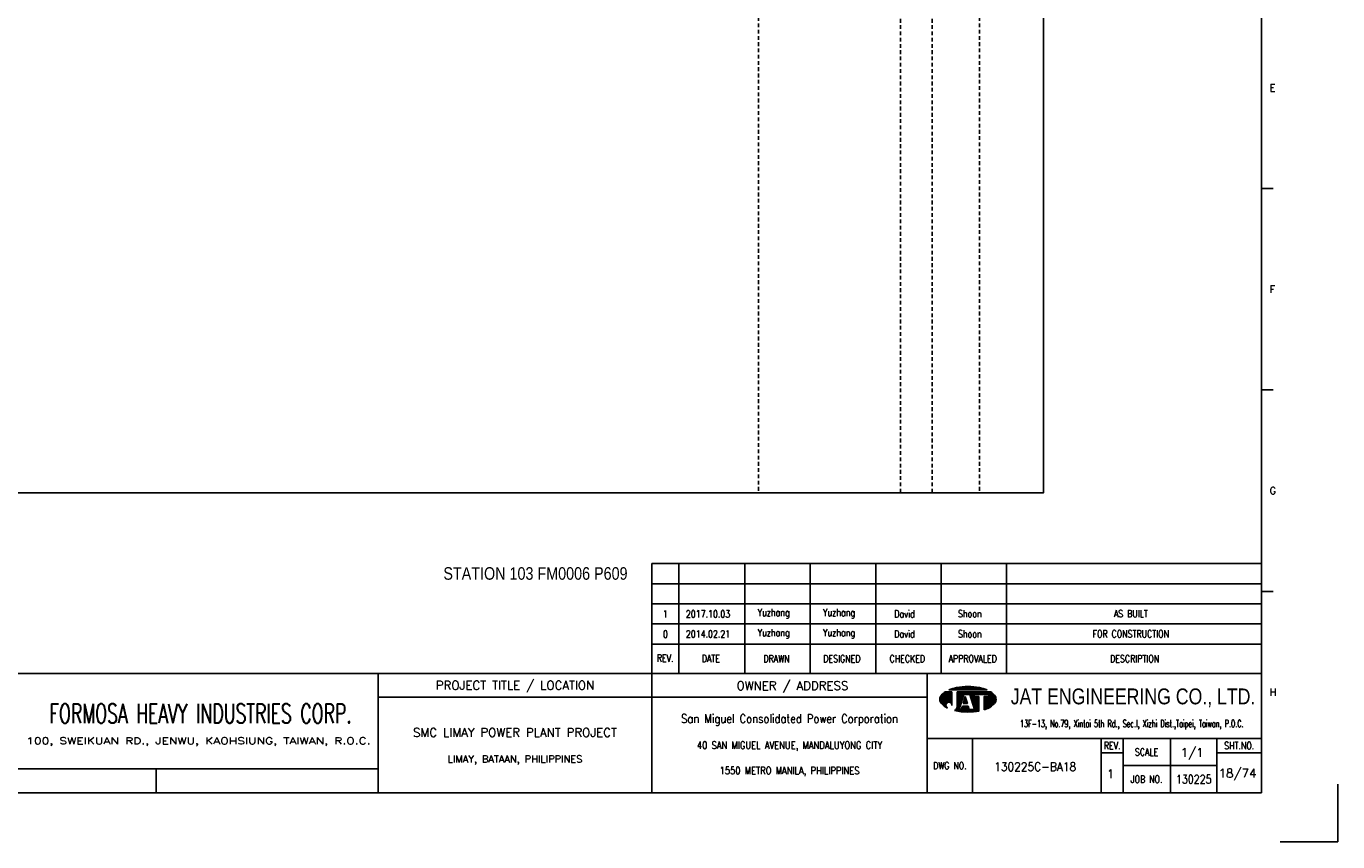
# Model space of a CAD drawing. Extents: x 1501 to 2467, y 399 to 1081.
# Tile 2 of 3: x 1943 to 2467, y 399 to 725. Entities that reach past the tile are written whole.
import ezdxf
from ezdxf.enums import TextEntityAlignment as Align

# ---------------------------------------------------------------- set-up
doc = ezdxf.new("R2010")
doc.units = 0
doc.header["$MEASUREMENT"] = 0
doc.linetypes.add('HIDDEN', pattern=[4, 1.5, -1, 1.5])
doc.layers.get('0').update_dxf_attribs({"linetype": 'CONTINUOUS'})
doc.layers.get('DEFPOINTS').update_dxf_attribs({"linetype": 'CONTINUOUS'})
for name, color, linetype in [('B_DIM', 7, 'CONTINUOUS'), ('CON', 4, 'CONTINUOUS'), ('DCS', 7, 'CONTINUOUS'), ('HID', 2, 'HIDDEN'), ('T', 2, 'CONTINUOUS'), ('TEXT', 7, 'CONTINUOUS'), ('圖框CON', 4, 'CONTINUOUS'), ('框線', 6, 'CONTINUOUS')]:
    doc.layers.add(name, color=color, linetype=linetype)
doc.styles.add('AEH', font='simplex', dxfattribs={"width": 0.8, "bigfont": 'ae'})
doc.styles.add('DAYUKP', font='complex', dxfattribs={"bigfont": 'DAYUKP.SHX'})
doc.styles.add('E2', font='simplex.shx', dxfattribs={"height": 2})
doc.styles.add('E3', font='simplex.shx', dxfattribs={"height": 3})
doc.styles.add('ROMANS', font='romans', dxfattribs={"width": 0.8})
doc.styles.add('style3', font='ARIALN.TTF')
doc.styles.add('WMF-Arial0', font='arial.ttf')

# ---------------------------------------------------------------- blocks, each defined once
blk = doc.blocks.new('1880-TITLE_BLK')
at = {"layer": 'TEXT', "color": 2, "linetype": 'Continuous', "style": 'E3'}
for tag, p in [('SCALE', (790.95, 31.17)), ('DWG_NO', (736.41, 26.44)), ('REV', (762.59, 23.97)), ('SHT_NO', (806.74, 23.97))]:
    blk.add_attdef(tag, text='', height=3, dxfattribs=at).set_placement(p, align=Align.MIDDLE)
at = {"layer": 'TEXT', "linetype": 'Continuous', "style": 'E2', "width": 0.6}
for tag, p in [('REV_DATE', (418.65, 19.76)), ('APPR_DATE', (492.93, 19.76))]:
    blk.add_attdef(tag, text='', height=2, dxfattribs=at).set_placement(p, align=Align.MIDDLE_LEFT)
blk = doc.blocks.new('1')
at = {"layer": 'B_DIM'}
for p, q in [((2181.53, 118.11), (1938.08, 118.11)), ((1938.08, 74.29), (1938.08, 118.11)), ((1948.92, 74.29), (1948.92, 118.11)), ((1975.28, 74.29), (1975.28, 118.11)), ((2001.39, 74.29), (2001.39, 118.11)), ((2027.5, 74.29), (2027.5, 118.11)), ((2053.62, 74.29), (2053.62, 118.11)), ((2079.73, 74.29), (2079.73, 118.11)), ((2181.53, 110.07), (1938.08, 110.07)), ((1938.08, 77.93), (1938.08, 104.33)), ((2181.53, 102.03), (1938.08, 102.03)), ((2181.53, 93.99), (1938.08, 93.99)), ((2181.53, 85.95), (1938.08, 85.95))]:
    blk.add_line(p, q, dxfattribs=at)
at = {"layer": 'DEFPOINTS'}
blk.add_lwpolyline([(2189, 7.08), (2211.97, 7.08), (2211.97, 30.05)], dxfattribs=at)
at = {"layer": 'T', "color": 0, "lineweight": -3}
for p, q in [((2057.61, 67.67), (2058.11, 68.18)), ((2057.83, 67.67), (2058.43, 68.27)), ((2058.05, 67.67), (2058.73, 68.35)), ((2058.27, 67.67), (2059.03, 68.43)), ((2058.49, 67.67), (2059.32, 68.49)), ((2058.72, 67.67), (2059.6, 68.55)), ((2058.94, 67.67), (2059.87, 68.6)), ((2059.16, 67.67), (2060.14, 68.65)), ((2059.38, 67.67), (2060.41, 68.7)), ((2059.6, 67.67), (2060.67, 68.74)), ((2059.82, 67.67), (2060.93, 68.77)), ((2060.05, 67.67), (2061.18, 68.81)), ((2060.27, 67.67), (2061.44, 68.84)), ((2060.49, 67.67), (2061.69, 68.87)), ((2060.71, 67.67), (2061.93, 68.89)), ((2060.93, 67.67), (2062.18, 68.91)), ((2061.15, 67.67), (2062.42, 68.93)), ((2061.38, 67.67), (2062.66, 68.95)), ((2061.6, 67.67), (2062.89, 68.97)), ((2061.82, 67.67), (2063.13, 68.98)), ((2062.04, 67.67), (2063.36, 68.99)), ((2062.26, 67.67), (2063.59, 69)), ((2062.48, 67.67), (2063.82, 69)), ((2062.71, 67.67), (2064.04, 69.01)), ((2062.93, 67.67), (2064.27, 69.01)), ((2063.15, 67.67), (2064.49, 69.01)), ((2063.37, 67.67), (2064.71, 69.01)), ((2063.59, 67.67), (2064.92, 69)), ((2063.81, 67.67), (2065.14, 69)), ((2064.04, 67.67), (2065.35, 68.99)), ((2064.26, 67.67), (2065.56, 68.98)), ((2064.48, 67.67), (2065.78, 68.97)), ((2064.7, 67.67), (2065.98, 68.95)), ((2064.92, 67.67), (2066.19, 68.94)), ((2065.14, 67.67), (2066.4, 68.92)), ((2065.37, 67.67), (2066.6, 68.9)), ((2065.59, 67.67), (2066.8, 68.88)), ((2065.81, 67.67), (2067, 68.86)), ((2066.03, 67.67), (2067.2, 68.84)), ((2066.25, 67.67), (2067.4, 68.82)), ((2066.47, 67.67), (2067.6, 68.79)), ((2066.7, 67.67), (2067.79, 68.77)), ((2066.92, 67.67), (2067.98, 68.74)), ((2067.14, 67.67), (2068.18, 68.71)), ((2067.36, 67.67), (2068.37, 68.68)), ((2067.58, 67.67), (2068.56, 68.64)), ((2067.81, 67.67), (2068.75, 68.61)), ((2068.03, 67.67), (2068.93, 68.58)), ((2068.25, 67.67), (2069.12, 68.54)), ((2068.47, 67.67), (2069.3, 68.5)), ((2068.69, 67.67), (2069.48, 68.46)), ((2068.91, 67.67), (2069.66, 68.42)), ((2069.14, 67.67), (2069.84, 68.37)), ((2069.36, 67.67), (2070.01, 68.33)), ((2069.58, 67.67), (2070.19, 68.28)), ((2069.8, 67.67), (2070.36, 68.23)), ((2070.02, 67.67), (2070.53, 68.18)), ((2070.24, 67.67), (2070.7, 68.13)), ((2053.09, 63.82), (2056.14, 66.87)), ((2053.09, 64.04), (2055.92, 66.87)), ((2053.11, 63.62), (2056.36, 66.87)), ((2053.12, 64.29), (2055.7, 66.87)), ((2053.14, 63.43), (2056.58, 66.87)), ((2053.18, 63.25), (2056.8, 66.87)), ((2053.18, 64.57), (2055.47, 66.87)), ((2053.24, 63.08), (2057.03, 66.87)), ((2053.29, 64.91), (2055.25, 66.87)), ((2053.3, 62.92), (2057.25, 66.87)), ((2053.37, 62.77), (2057.47, 66.87)), ((2053.45, 62.63), (2057.69, 66.87)), ((2053.54, 62.5), (2057.91, 66.86)), ((2053.61, 65.45), (2054.47, 66.31)), ((2053.64, 62.37), (2057.91, 66.64)), ((2053.74, 62.25), (2057.91, 66.42)), ((2053.84, 62.14), (2057.91, 66.2)), ((2053.95, 62.02), (2057.91, 65.98)), ((2054.07, 61.91), (2057.91, 65.75)), ((2054.18, 61.8), (2057.91, 65.53)), ((2054.29, 61.7), (2057.91, 65.31)), ((2054.41, 61.59), (2057.91, 65.09)), ((2054.53, 61.49), (2057.91, 64.87)), ((2054.65, 61.39), (2057.91, 64.65)), ((2056.12, 62.63), (2057.91, 64.42)), ((2056.46, 62.75), (2057.91, 64.2)), ((2056.7, 62.77), (2057.91, 63.98)), ((2056.9, 62.75), (2057.91, 63.76)), ((2056.94, 67.67), (2057.09, 67.82)), ((2057.08, 62.71), (2057.91, 63.54)), ((2057.16, 67.67), (2057.44, 67.95)), ((2057.23, 62.64), (2057.91, 63.32)), ((2057.37, 62.56), (2057.91, 63.09)), ((2057.39, 67.67), (2057.78, 68.07)), ((2057.5, 62.46), (2057.91, 62.87)), ((2060.05, 63.24), (2063.68, 66.87)), ((2060.05, 63.46), (2063.46, 66.87)), ((2060.05, 63.68), (2063.23, 66.87)), ((2060.05, 63.9), (2063.01, 66.87)), ((2060.05, 64.13), (2062.79, 66.87)), ((2060.05, 64.35), (2062.57, 66.87)), ((2060.05, 64.57), (2062.35, 66.87)), ((2060.05, 64.79), (2062.13, 66.87)), ((2060.05, 65.01), (2061.9, 66.87)), ((2060.05, 65.23), (2061.68, 66.87)), ((2060.05, 65.46), (2061.46, 66.87)), ((2060.05, 66.12), (2060.79, 66.87)), ((2060.05, 66.34), (2060.57, 66.87)), ((2060.05, 66.56), (2060.35, 66.87)), ((2060.05, 66.79), (2060.13, 66.87)), ((2060.05, 65.68), (2061.24, 66.87)), ((2060.05, 65.9), (2061.02, 66.87)), ((2060.05, 63.02), (2062.67, 65.64)), ((2060.05, 62.8), (2062.57, 65.32)), ((2060.05, 62.57), (2062.47, 64.99)), ((2060.05, 62.35), (2062.36, 64.67)), ((2060.05, 62.13), (2062.26, 64.34)), ((2060.05, 61.91), (2062.16, 64.02)), ((2060.05, 61.69), (2062.05, 63.69)), ((2060.05, 61.46), (2061.95, 63.37)), ((2062.45, 62.32), (2063.71, 63.57)), ((2062.5, 62.58), (2063.65, 63.74)), ((2062.6, 62.91), (2063.6, 63.91)), ((2062.68, 62.32), (2063.76, 63.4)), ((2062.7, 63.23), (2063.55, 64.08)), ((2062.8, 63.56), (2063.49, 64.25)), ((2062.83, 65.8), (2063.9, 66.87)), ((2062.9, 62.32), (2063.81, 63.24)), ((2062.91, 63.88), (2063.44, 64.42)), ((2063.01, 64.2), (2063.39, 64.58)), ((2063.05, 65.8), (2064.12, 66.87)), ((2063.11, 64.53), (2063.33, 64.75)), ((2063.12, 62.32), (2063.87, 63.07)), ((2063.21, 64.85), (2063.28, 64.92)), ((2063.27, 65.8), (2064.34, 66.87)), ((2063.34, 62.32), (2063.92, 62.9)), ((2063.49, 65.8), (2064.56, 66.87)), ((2063.72, 65.8), (2064.79, 66.87)), ((2063.94, 65.8), (2065.01, 66.87)), ((2064.16, 65.8), (2065.23, 66.87)), ((2064.38, 65.8), (2065.45, 66.87)), ((2064.6, 65.8), (2065.67, 66.87)), ((2064.82, 65.8), (2065.89, 66.87)), ((2065.05, 65.8), (2066.12, 66.87)), ((2065.16, 65.69), (2066.34, 66.87)), ((2065.22, 65.53), (2066.56, 66.87)), ((2065.27, 65.36), (2066.78, 66.87)), ((2065.32, 65.19), (2067, 66.87)), ((2065.38, 65.02), (2067.22, 66.87)), ((2065.43, 64.85), (2067.45, 66.87)), ((2065.48, 64.69), (2067.67, 66.87)), ((2065.54, 64.52), (2066.74, 65.71)), ((2065.59, 64.35), (2066.74, 65.49)), ((2065.65, 64.18), (2066.74, 65.27)), ((2065.7, 64.01), (2066.74, 65.05)), ((2065.75, 63.84), (2066.9, 65)), ((2065.81, 63.68), (2067.12, 65)), ((2065.86, 63.51), (2067.35, 65)), ((2065.91, 63.34), (2067.57, 65)), ((2065.97, 63.17), (2067.79, 65)), ((2066.02, 63), (2068.01, 65)), ((2066.07, 62.84), (2068.23, 65)), ((2066.13, 62.67), (2068.46, 65)), ((2066.18, 62.5), (2068.61, 64.93)), ((2066.23, 62.33), (2068.61, 64.71)), ((2066.29, 62.16), (2068.61, 64.48)), ((2066.34, 61.99), (2068.61, 64.26)), ((2066.39, 61.83), (2068.61, 64.04)), ((2066.45, 61.66), (2068.61, 63.82)), ((2066.5, 61.49), (2068.61, 63.6)), ((2066.56, 61.32), (2068.61, 63.38)), ((2066.61, 61.15), (2068.61, 63.15)), ((2066.66, 60.99), (2068.61, 62.93)), ((2066.82, 65.8), (2067.89, 66.87)), ((2067.04, 65.8), (2068.11, 66.87)), ((2067.26, 65.8), (2068.33, 66.87)), ((2067.48, 65.8), (2068.55, 66.87)), ((2067.71, 65.8), (2068.78, 66.87)), ((2067.93, 65.8), (2069, 66.87)), ((2068.15, 65.8), (2069.22, 66.87)), ((2068.37, 65.8), (2069.44, 66.87)), ((2068.59, 65.8), (2069.66, 66.87)), ((2068.81, 65.8), (2069.88, 66.87)), ((2069.04, 65.8), (2070.11, 66.87)), ((2069.26, 65.8), (2070.33, 66.87)), ((2069.48, 65.8), (2070.55, 66.87)), ((2069.7, 65.8), (2070.77, 66.87)), ((2069.92, 65.8), (2070.99, 66.87)), ((2070.14, 65.8), (2071.21, 66.87)), ((2070.37, 65.8), (2071.44, 66.87)), ((2070.47, 67.67), (2070.87, 68.07)), ((2070.59, 65.8), (2071.66, 66.87)), ((2070.69, 67.67), (2071.03, 68.02)), ((2070.75, 63.08), (2074.07, 66.4)), ((2070.75, 62.86), (2074.19, 66.3)), ((2070.75, 62.63), (2074.31, 66.2)), ((2070.75, 62.41), (2074.43, 66.09)), ((2070.75, 62.19), (2074.54, 65.98)), ((2070.75, 61.97), (2074.66, 65.87)), ((2070.75, 61.75), (2074.77, 65.76)), ((2070.75, 61.53), (2074.87, 65.65)), ((2070.75, 61.3), (2074.98, 65.53)), ((2070.75, 61.08), (2075.08, 65.41)), ((2070.75, 60.86), (2075.17, 65.28)), ((2070.75, 60.64), (2075.25, 65.14)), ((2070.75, 63.96), (2071.78, 65)), ((2070.75, 63.74), (2072, 65)), ((2070.75, 63.52), (2072.22, 65)), ((2070.75, 63.3), (2072.45, 65)), ((2070.75, 64.41), (2071.34, 65)), ((2070.75, 64.19), (2071.56, 65)), ((2070.75, 64.85), (2070.89, 65)), ((2070.75, 64.63), (2071.12, 65)), ((2070.75, 60.42), (2075.33, 64.99)), ((2070.75, 60.2), (2075.39, 64.84)), ((2070.75, 59.97), (2075.45, 64.67)), ((2070.75, 59.75), (2075.5, 64.5)), ((2070.81, 65.8), (2071.88, 66.87)), ((2070.91, 67.67), (2071.2, 67.96)), ((2071.03, 65.8), (2072.1, 66.87)), ((2071.07, 59.85), (2075.53, 64.32)), ((2071.13, 67.67), (2071.36, 67.9)), ((2071.25, 65.8), (2072.32, 66.87)), ((2071.35, 67.67), (2071.52, 67.84)), ((2071.42, 59.97), (2075.56, 64.12)), ((2071.47, 65.8), (2072.54, 66.87)), ((2071.57, 67.67), (2071.68, 67.77)), ((2071.7, 65.8), (2072.77, 66.87)), ((2071.78, 60.12), (2075.57, 63.9)), ((2071.8, 67.67), (2071.83, 67.71)), ((2071.92, 65.8), (2072.99, 66.87)), ((2072.14, 65.8), (2073.21, 66.87)), ((2072.17, 60.28), (2075.55, 63.67)), ((2072.36, 65.8), (2073.43, 66.87)), ((2072.58, 65.8), (2073.57, 66.78)), ((2072.59, 60.48), (2075.51, 63.4)), ((2072.62, 65.62), (2073.7, 66.69)), ((2072.62, 65.39), (2073.83, 66.6)), ((2072.62, 65.17), (2073.95, 66.5)), ((2073.08, 60.75), (2075.42, 63.1)), ((2054.78, 61.29), (2055.59, 62.11)), ((2054.9, 61.2), (2055.48, 61.77)), ((2055.03, 61.11), (2055.46, 61.53)), ((2055.16, 61.01), (2055.47, 61.33)), ((2055.3, 60.93), (2055.52, 61.15)), ((2055.43, 60.84), (2055.59, 60.99)), ((2055.57, 60.76), (2055.67, 60.85)), ((2055.71, 60.67), (2055.76, 60.73)), ((2055.85, 60.59), (2055.88, 60.62)), ((2056, 60.52), (2056, 60.52)), ((2056.14, 60.44), (2056.14, 60.44)), ((2057.61, 62.35), (2057.91, 62.65)), ((2057.7, 62.23), (2057.91, 62.43)), ((2057.79, 62.09), (2057.91, 62.21)), ((2057.85, 61.93), (2057.91, 61.99)), ((2057.89, 61.75), (2057.91, 61.76)), ((2057.91, 61.54), (2057.91, 61.55)), ((2059.09, 59.4), (2061.43, 61.74)), ((2059.28, 59.36), (2061.33, 61.42)), ((2059.46, 59.32), (2061.23, 61.09)), ((2059.64, 59.29), (2061.12, 60.77)), ((2059.83, 59.25), (2061.02, 60.44)), ((2059.86, 60.39), (2061.54, 62.07)), ((2059.98, 60.73), (2061.64, 62.39)), ((2060.02, 59.22), (2060.92, 60.12)), ((2060.03, 61), (2061.74, 62.72)), ((2060.05, 61.24), (2060.05, 61.24)), ((2060.21, 59.19), (2060.93, 59.91)), ((2060.4, 59.16), (2061.15, 59.91)), ((2060.59, 59.13), (2061.38, 59.91)), ((2060.78, 59.1), (2061.6, 59.91)), ((2060.98, 59.07), (2063.16, 61.25)), ((2061.17, 59.04), (2063.38, 61.25)), ((2061.37, 59.02), (2063.6, 61.25)), ((2061.57, 59), (2063.82, 61.25)), ((2061.68, 59.99), (2062.94, 61.25)), ((2061.77, 58.97), (2064.04, 61.25)), ((2061.78, 60.32), (2062.71, 61.25)), ((2061.88, 60.64), (2062.49, 61.25)), ((2061.97, 58.95), (2064.27, 61.25)), ((2061.99, 60.96), (2062.27, 61.25)), ((2062.17, 58.94), (2064.45, 61.21)), ((2062.38, 58.92), (2064.51, 61.05)), ((2062.58, 58.9), (2064.56, 60.88)), ((2062.79, 58.89), (2064.61, 60.71)), ((2063, 58.88), (2064.67, 60.54)), ((2063.21, 58.87), (2064.72, 60.37)), ((2063.43, 58.86), (2064.77, 60.2)), ((2063.56, 62.32), (2063.97, 62.73)), ((2063.64, 58.85), (2064.82, 60.03)), ((2063.78, 62.32), (2064.03, 62.56)), ((2063.86, 58.85), (2064.92, 59.91)), ((2064.01, 62.32), (2064.08, 62.39)), ((2064.08, 58.84), (2065.15, 59.91)), ((2064.3, 58.84), (2065.37, 59.91)), ((2064.52, 58.84), (2065.59, 59.91)), ((2064.74, 58.85), (2065.81, 59.91)), ((2064.97, 58.85), (2066.03, 59.91)), ((2065.2, 58.86), (2066.25, 59.91)), ((2065.43, 58.87), (2066.48, 59.91)), ((2065.66, 58.88), (2066.7, 59.91)), ((2065.9, 58.89), (2066.92, 59.91)), ((2066.14, 58.91), (2068.61, 61.38)), ((2066.38, 58.93), (2068.61, 61.16)), ((2066.62, 58.95), (2068.61, 60.94)), ((2066.72, 60.82), (2068.61, 62.71)), ((2066.77, 60.65), (2068.61, 62.49)), ((2066.82, 60.48), (2068.61, 62.27)), ((2066.87, 58.97), (2068.61, 60.72)), ((2066.88, 60.31), (2068.61, 62.05)), ((2066.93, 60.14), (2068.61, 61.82)), ((2066.98, 59.98), (2068.61, 61.6)), ((2067.11, 59), (2068.61, 60.49)), ((2067.37, 59.03), (2068.61, 60.27)), ((2067.62, 59.06), (2068.61, 60.05)), ((2067.88, 59.1), (2068.61, 59.83)), ((2068.14, 59.14), (2068.61, 59.61)), ((2068.4, 59.18), (2068.61, 59.38)), ((2073.74, 61.19), (2075.24, 62.69))]:
    blk.add_line(p, q, dxfattribs=at)
at = {"layer": 'T', "lineweight": -3}
for p, q in [((2057.91, 66.87), (2055.21, 66.87)), ((2056.73, 67.67), (2071.93, 67.67)), ((2057.91, 66.87), (2057.91, 61.52)), ((2073.45, 66.87), (2060.05, 66.87)), ((2060.05, 66.33), (2060.05, 66.87)), ((2060.05, 66.87), (2060.05, 61.23)), ((2061.8, 63.05), (2060.05, 61.24)), ((2060.85, 59.91), (2062.72, 65.8)), ((2063.26, 65), (2062.41, 62.32)), ((2062.72, 65.8), (2065.13, 65.8)), ((2064.1, 62.32), (2063.26, 65)), ((2063.79, 65.8), (2065.13, 65.8)), ((2065.13, 65.8), (2067, 59.91)), ((2066.74, 65.8), (2072.62, 65.8)), ((2066.74, 65), (2066.74, 65.8)), ((2068.61, 65), (2066.74, 65)), ((2068.61, 65), (2068.61, 59.21)), ((2072.62, 65), (2070.75, 65)), ((2070.75, 65), (2070.75, 59.74)), ((2072.62, 65.8), (2072.62, 65)), ((2061.65, 59.91), (2060.85, 59.91)), ((2062.08, 61.25), (2061.65, 59.91)), ((2064.44, 61.25), (2062.08, 61.25)), ((2062.41, 62.32), (2064.1, 62.32)), ((2064.86, 59.91), (2064.44, 61.25)), ((2067, 59.91), (2064.86, 59.91))]:
    blk.add_line(p, q, dxfattribs=at)
for centre, major_axis, start_param, end_param in [((2062.5, 54), (-10.49, 10.49), 5.683021, 5.897183), ((2064.33, 44.23), (-17.52, 17.52), 5.497787, 5.683021), ((2064.33, 44.23), (17.52, 17.52), 0.600164, 0.785398), ((2066.16, 54), (10.49, 10.49), 0.386002, 0.600164), ((2055.58, 63.92), (1.76, 1.76), 1.614811, 2.356194), ((2055.58, 63.92), (-1.76, 1.76), 0.785398, 1.526782), ((2059.72, 60.14), (-5.73, 5.73), 6.088179, 6.3272), ((2056.68, 61.54), (-0.868, 0.868), 3.906164, 8.245601), ((2068.93, 60.14), (-5.73, 5.73), 4.668374, 4.907395), ((2073.07, 63.92), (-1.76, 1.76), 3.926991, 4.668374), ((2073.07, 63.92), (1.76, 1.76), 4.756403, 5.497787), ((2059.72, 67.71), (5.73, 5.73), 3.097578, 3.478972), ((2057.88, 61.28), (1.53, 1.53), 4.470635, 5.546585), ((2064.33, 83.62), (17.52, 17.52), 3.710226, 3.926991), ((2064.33, 83.62), (17.52, 17.52), 3.926991, 4.100643), ((2066.16, 73.85), (-10.49, 10.49), 2.670765, 2.781027), ((2068.93, 67.71), (-5.73, 5.73), 2.781027, 3.185607)]:
    blk.add_ellipse(centre, major_axis=major_axis, ratio=1, start_param=start_param, end_param=end_param, dxfattribs=at)
at = {"layer": '圖框CON'}
for p, q in [((2186.14, 267.8), (2181.53, 267.8)), ((2186.14, 187.4), (2181.53, 187.4)), ((2186.14, 107), (2181.53, 107)), ((2048.1, 48.3), (2181.53, 48.3)), ((2066.14, 48.3), (2066.14, 26.6)), ((2117.55, 48.3), (2117.55, 26.6)), ((2126.28, 48.3), (2126.28, 26.6)), ((2145.25, 26.6), (2145.25, 48.3)), ((2163.72, 26.6), (2163.72, 48.3)), ((2117.55, 42.62), (2126.28, 42.62)), ((2163.72, 42.62), (2181.53, 42.62)), ((2126.28, 37.45), (2163.72, 37.45)), ((1740.17, 36.15), (1740.17, 26.6))]:
    blk.add_line(p, q, dxfattribs=at)
for points in [[(1828.89, 26.6), (1828.89, 74.29)], [(1938.08, 26.6), (1938.08, 74.29)], [(2048.1, 26.6), (2048.1, 74.29)], [(2048.1, 64.75), (1828.89, 64.75)], [(1828.89, 36.15), (1802.67, 36.15), (1651.45, 36.15)]]:
    blk.add_lwpolyline(points, dxfattribs=at)
at = {"layer": '框線'}
for p, q in [((2181.53, 26.6), (2181.53, 669.81)), ((2181.53, 74.29), (1308.62, 74.29)), ((2181.53, 26.6), (1308.62, 26.6))]:
    blk.add_line(p, q, dxfattribs=at)
at = {"style": 'DAYUKP'}
for s, p in [('E', (2184.79, 307.99)), ('F', (2184.79, 227.59)), ('G', (2184.79, 147.19)), ('H', (2184.79, 66.79))]:
    blk.add_text(s, height=2.87, dxfattribs=at).set_placement(p, align=Align.MIDDLE_LEFT)
at = {"style": 'WMF-Arial0', "width": 0.8}
blk.add_text('JAT ENGINEERING CO., LTD.', height=6.3172, dxfattribs=at).set_placement((2130.24, 64.55), align=Align.MIDDLE)
at = {"color": 90, "ltscale": 500, "style": 'ROMANS', "width": 0.65}
blk.add_text('FORMOSA HEAVY INDUSTRIES CORP.', height=7.7366, dxfattribs=at).set_placement((1757.9, 58.28), align=Align.MIDDLE)
at = {"color": 2, "ltscale": 500, "style": 'ROMANS', "width": 0.85}
blk.add_text('San Miguel Consolidated Power Corporation', height=3.4457, dxfattribs=at).set_placement((1993.09, 56.23), align=Align.MIDDLE_CENTER)
at = {"color": 2, "ltscale": 500, "style": 'ROMANS'}
for s, height, p in [('SMC LIMAY POWER PLANT PROJECT', 3.4457, (1883.48, 50.7)), ('LIMAY, BATAAN, PHILIPPINES', 2.8714, (1883.48, 40.08))]:
    blk.add_text(s, height=height, dxfattribs=at).set_placement(p, align=Align.MIDDLE_CENTER)
at = {"color": 4, "ltscale": 500, "style": 'ROMANS', "width": 0.85}
for s, p in [('40 SAN MIGUEL AVENUE, MANDALUYONG CITY', (1993.09, 45.61)), ('1550 METRO MANILA, PHILIPPINES', (1993.09, 35.51))]:
    blk.add_text(s, height=2.8714, dxfattribs=at).set_placement(p, align=Align.MIDDLE_CENTER)
at = {"layer": 'B_DIM', "style": 'AEH', "width": 0.8}
for s, height, p in [('REV.', 2.871, (1943.45, 80.37)), ('DATE', 2.871, (1961.68, 80.21)), ('DRAWN', 2.871, (1987.87, 80.12)), ('DESIGNED', 2.871, (2013.98, 80.12)), ('CHECKED', 2.871, (2040.1, 80.12)), ('APPROVALED', 2.871, (2066.21, 80.12)), ('DESCRIPTION', 2.8714, (2130.87, 80.12))]:
    blk.add_text(s, height=height, dxfattribs=at).set_placement(p, align=Align.MIDDLE)
at = {"layer": 'HID', "ltscale": 500, "style": 'ROMANS'}
for s, p in [('PROJECT TITLE / LOCATION', (1883.48, 69.28)), ('OWNER / ADDRESS', (1994.25, 69.12))]:
    blk.add_text(s, height=3.4457, dxfattribs=at).set_placement(p, align=Align.MIDDLE)
at = {"layer": 'HID', "style": 'ROMANS', "width": 1.216198}
blk.add_text('100, SWEIKUAN RD., JENWU, KAOHSIUNG, TAIWAN, R.O.C.', height=2.5897, dxfattribs=at).set_placement((1688.31, 46.06), (1825.84, 46.06), align=Align.FIT)
at = {"layer": 'HID', "color": 7, "style": 'ROMANS', "width": 0.8}
for s, p in [('REV.', (2121.92, 45.46)), ('SHT.NO.', (2172.62, 45.46)), ('SCALE', (2135.64, 42.87)), ('DWG NO.', (2057.12, 37.45)), ('JOB NO.', (2135.64, 32.03))]:
    blk.add_text(s, height=2.871, dxfattribs=at).set_placement(p, align=Align.MIDDLE)
at = {"layer": 'T', "color": 2, "ltscale": 500, "style": 'ROMANS', "width": 0.65}
blk.add_text('13F-13, No.79, Xintai 5th Rd., Sec.I, Xizhi Dist.,Taipei, Taiwan, P.O.C.', height=2.8714, dxfattribs=at).set_placement((2129.74, 52.81), align=Align.CENTER)

msp = doc.modelspace()

# ---------------------------------------------------------------- linework, layer by layer
at = {"layer": 'CON'}
msp.add_lwpolyline([(1635.41, 1038.14), (2349.41, 1038.14), (2349.41, 538.33), (1635.41, 538.33)], close=True, dxfattribs=at)
at = {"layer": 'HID'}
for p, q in [((2235.66, 1038.14), (2235.66, 538.33)), ((2292.36, 1037.44), (2292.36, 538.33)), ((2304.96, 1037.44), (2304.96, 538.33)), ((2323.86, 1038.14), (2323.86, 538.33))]:
    msp.add_line(p, q, dxfattribs=at)

# ---------------------------------------------------------------- block references
msp.add_blockref('1', (254.92, 391.97))
at = {"layer": 'TEXT', "color": 0}
ref = msp.add_blockref('1880-TITLE_BLK', (1500.27, 398.63), dxfattribs=dict(at, xscale=1.148576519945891, yscale=1.148576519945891, zscale=1.148576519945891))
ref.add_attrib('DWG_NO', '130225C-BA18', dxfattribs={"color": 2, "linetype": 'Continuous', "height": 3.4457, "style": 'E3', "width": 0.9}).set_placement((2346.1, 429), align=Align.MIDDLE)
ref.add_attrib('REV', '1', dxfattribs={"color": 2, "linetype": 'Continuous', "height": 3.45, "style": 'E3'}).set_placement((2376.17, 426.16), align=Align.MIDDLE)
ref.add_attrib('SCALE', '1/1', dxfattribs={"color": 2, "linetype": 'Continuous', "height": 3.446, "style": 'E3'}).set_placement((2408.73, 434.42), align=Align.MIDDLE)
ref.add_attrib('SHT_NO', '18/74', dxfattribs={"color": 2, "linetype": 'Continuous', "height": 3.446, "style": 'E3'}).set_placement((2426.88, 426.16), align=Align.MIDDLE)

# ---------------------------------------------------------------- texts
at = {"layer": 'DCS', "linetype": 'ByBlock', "style": 'style3'}
msp.add_text('STATION 103 FM0006 P609', height=5, dxfattribs=at).set_placement((2109.8, 503.63))
at = {"layer": 'T', "style": 'AEH', "width": 0.8}
for s, height, p in [('1', 2.87, (2198.45, 489.94)), ('2017.10.03', 2.871, (2215.46, 489.98)), ('Yuzhang', 2.871, (2241.66, 490.06)), ('Yuzhang', 2.871, (2267.77, 490.06)), ('David', 2.871, (2293.89, 490.06)), ('Shoon', 2.871, (2320, 490.06)), ('AS BUILT', 2.871, (2384.27, 490.06)), ('0', 2.87, (2198.45, 481.9)), ('2014.02.21', 2.871, (2215.46, 481.94)), ('Yuzhang', 2.871, (2241.66, 482.02)), ('Yuzhang', 2.871, (2267.77, 482.02)), ('David', 2.871, (2293.89, 482.02)), ('Shoon', 2.871, (2320, 482.02)), ('FOR CONSTRUCTION', 2.8714, (2384.27, 482.02))]:
    msp.add_text(s, height=height, dxfattribs=at).set_placement(p, align=Align.MIDDLE)
at = {"layer": 'TEXT', "color": 2, "style": 'E3', "width": 0.8}
msp.add_text('130225', height=3.446, dxfattribs=at).set_placement((2409.4, 423.99), align=Align.MIDDLE_CENTER)

doc.saveas('drawing.dxf')
